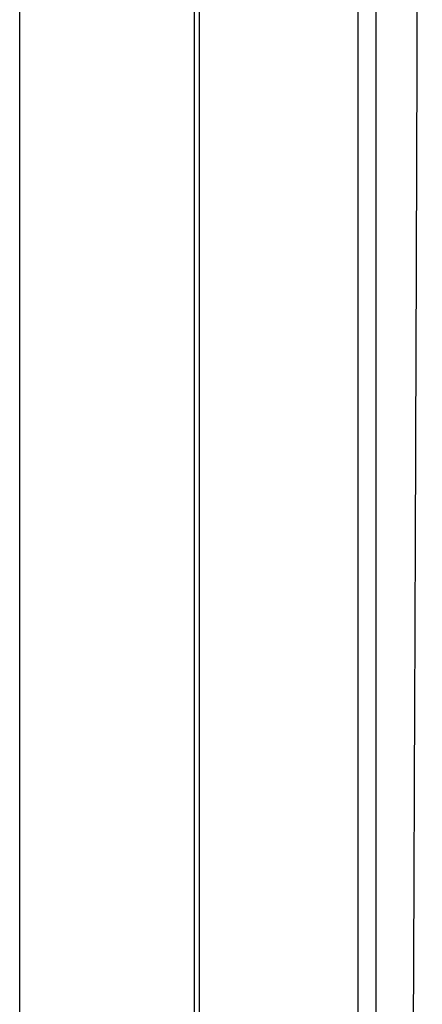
# Model space of a CAD drawing. Header units: millimetres. Extents: x -0.201 to 0.721, y -0.195 to 0.483.
# Tile 39 of 188: x 0.027 to 0.039, y 0.11 to 0.137. Entities that reach past the tile are written whole.
import ezdxf

# ---------------------------------------------------------------- set-up
doc = ezdxf.new("R2010")
doc.units = ezdxf.units.MM

msp = doc.modelspace()

# ---------------------------------------------------------------- linework, layer by layer
at = {"color": 7, "linetype": 'Continuous', "lineweight": 25}
for p, q in [((0.027287, 0.04335), (0.027287, 0.27535)), ((0.032242, 0.043306), (0.032242, 0.275393)), ((0.032373, 0.236705), (0.032373, 0.081995)), ((0.036883, 0.082275), (0.036883, 0.236425)), ((0.037383, 0.236425), (0.037383, 0.082275))]:
    msp.add_line(p, q, dxfattribs=at)
msp.add_open_spline([(0.0383314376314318, 0.0828988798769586), (0.0383476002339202, 0.0860155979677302), (0.0383804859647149, 0.0923571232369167), (0.0384258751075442, 0.1019943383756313), (0.038468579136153, 0.1117933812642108), (0.0385077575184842, 0.121648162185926), (0.0385434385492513, 0.1315450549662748), (0.0385755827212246, 0.1414775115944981), (0.0386041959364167, 0.1514440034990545), (0.0386292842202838, 0.161448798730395), (0.0386549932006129, 0.1734328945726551), (0.0386785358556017, 0.1874125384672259), (0.0386962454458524, 0.203407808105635), (0.0387055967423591, 0.2194564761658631), (0.0387041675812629, 0.2301723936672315), (0.0387034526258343, 0.2355331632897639)], degree=3, knots=[0, 0, 0, 0, 0.0630395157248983, 0.1282652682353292, 0.1935180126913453, 0.2588520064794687, 0.324213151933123, 0.3894389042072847, 0.454691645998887, 0.5200256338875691, 0.5853867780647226, 0.688769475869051, 0.792259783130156, 0.8960753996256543, 1, 1, 1, 1], dxfattribs=at)

doc.saveas('drawing.dxf')
